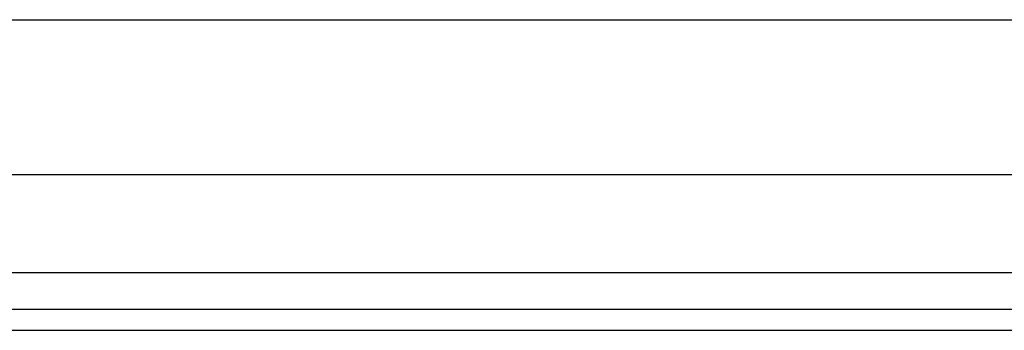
# Model space of a CAD drawing. Header units: inches. Extents: x 0 to 121, y -11 to 79.
# Tile 32 of 88: x 29.531 to 32.63, y 27.008 to 27.985. Entities that reach past the tile are written whole.
import ezdxf

# ---------------------------------------------------------------- set-up
doc = ezdxf.new("R2010")
doc.units = ezdxf.units.IN
doc.header["$LTSCALE"] = 7.278232
doc.header["$MEASUREMENT"] = 0
doc.layers.add('Visible Edges(ANSI)', color=7, linetype='Continuous', lineweight=25)
doc.layers.add('Visible Tangent Edges(ANSI)', color=7, linetype='Continuous', lineweight=25)

msp = doc.modelspace()

# ---------------------------------------------------------------- linework, layer by layer
at = {"layer": 'Visible Edges(ANSI)'}
for p, q in [((7.1254, 27.9847), (34.5969, 27.9847)), ((34.5969, 27.4963), (7.1254, 27.4963)), ((35.5287, 27.0736), (6.2189, 27.0736)), ((6.2189, 27.0078), (35.5287, 27.0078))]:
    msp.add_line(p, q, dxfattribs=at)
at = {"layer": 'Visible Tangent Edges(ANSI)'}
msp.add_line((35.5287, 27.189), (6.2189, 27.189), dxfattribs=at)

doc.saveas('drawing.dxf')
